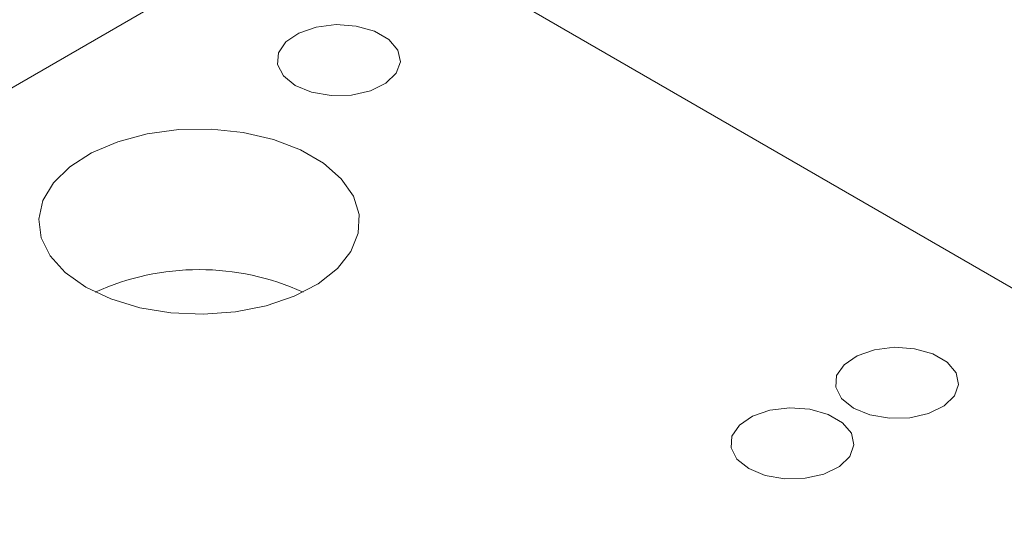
# Model space of a CAD drawing. Header units: millimetres. Extents: x 13381 to 13676, y 211 to 627.
# Tile 9 of 50: x 13526 to 13546, y 328 to 338. Entities that reach past the tile are written whole.
import ezdxf

# ---------------------------------------------------------------- set-up
doc = ezdxf.new("R2010")
doc.units = ezdxf.units.MM
doc.header["$LTSCALE"] = 0.3

msp = doc.modelspace()

# ---------------------------------------------------------------- linework, layer by layer
at = {"color": 7, "linetype": 'Continuous', "lineweight": 15}
for p, q in [((13505.347, 324.931), (13532.218, 340.443)), ((13533.632, 340.443), (13560.502, 324.931))]:
    msp.add_line(p, q, dxfattribs=at)
at = {"color": 7, "linetype": 'Continuous', "lineweight": 15, "flags": 128}
for points in [[(13532.041, 337.075), (13532.376, 336.937), (13532.77, 336.869), (13533.181, 336.879), (13533.565, 336.965), (13533.879, 337.119), (13534.089, 337.323), (13534.174, 337.556), (13534.123, 337.791), (13533.942, 338.005), (13533.651, 338.173), (13533.281, 338.277), (13532.873, 338.306), (13532.47, 338.258), (13532.117, 338.136), (13531.851, 337.955), (13531.701, 337.733), (13531.684, 337.496), (13531.802, 337.268), (13532.041, 337.075)], [(13527.798, 332.993), (13528.308, 332.753), (13528.891, 332.577), (13529.523, 332.473), (13530.179, 332.444), (13530.831, 332.492), (13531.453, 332.615), (13532.02, 332.807), (13532.508, 333.062), (13532.897, 333.368), (13533.172, 333.713), (13533.32, 334.083), (13533.337, 334.462), (13533.221, 334.836), (13532.977, 335.188), (13532.615, 335.505), (13532.15, 335.774), (13531.601, 335.983), (13530.99, 336.124), (13530.343, 336.191), (13529.686, 336.181), (13529.045, 336.095), (13528.448, 335.937), (13527.917, 335.712), (13527.477, 335.43), (13527.143, 335.103), (13526.93, 334.744), (13526.847, 334.367), (13526.897, 333.989), (13527.078, 333.624), (13527.383, 333.287), (13527.798, 332.993)], [(13543.354, 330.544), (13543.689, 330.406), (13544.084, 330.338), (13544.495, 330.348), (13544.878, 330.434), (13545.192, 330.588), (13545.403, 330.792), (13545.487, 331.024), (13545.436, 331.26), (13545.256, 331.473), (13544.965, 331.641), (13544.595, 331.746), (13544.187, 331.775), (13543.784, 331.726), (13543.43, 331.605), (13543.165, 331.423), (13543.015, 331.202), (13542.998, 330.965), (13543.115, 330.737), (13543.354, 330.544)], [(13541.233, 329.319), (13541.568, 329.181), (13541.962, 329.113), (13542.374, 329.123), (13542.757, 329.21), (13543.071, 329.363), (13543.282, 329.567), (13543.366, 329.8), (13543.315, 330.035), (13543.134, 330.249), (13542.843, 330.417), (13542.474, 330.521), (13542.065, 330.55), (13541.663, 330.502), (13541.309, 330.38), (13541.043, 330.199), (13540.894, 329.978), (13540.877, 329.74), (13540.994, 329.513), (13541.233, 329.319)]]:
    msp.add_lwpolyline(points, dxfattribs=at)
at = {"color": 7, "linetype": 'Continuous', "lineweight": 15}
msp.add_arc((13530.096, 328.262), 5.085, 65.5341, 114.4659, dxfattribs=at)

doc.saveas('drawing.dxf')
